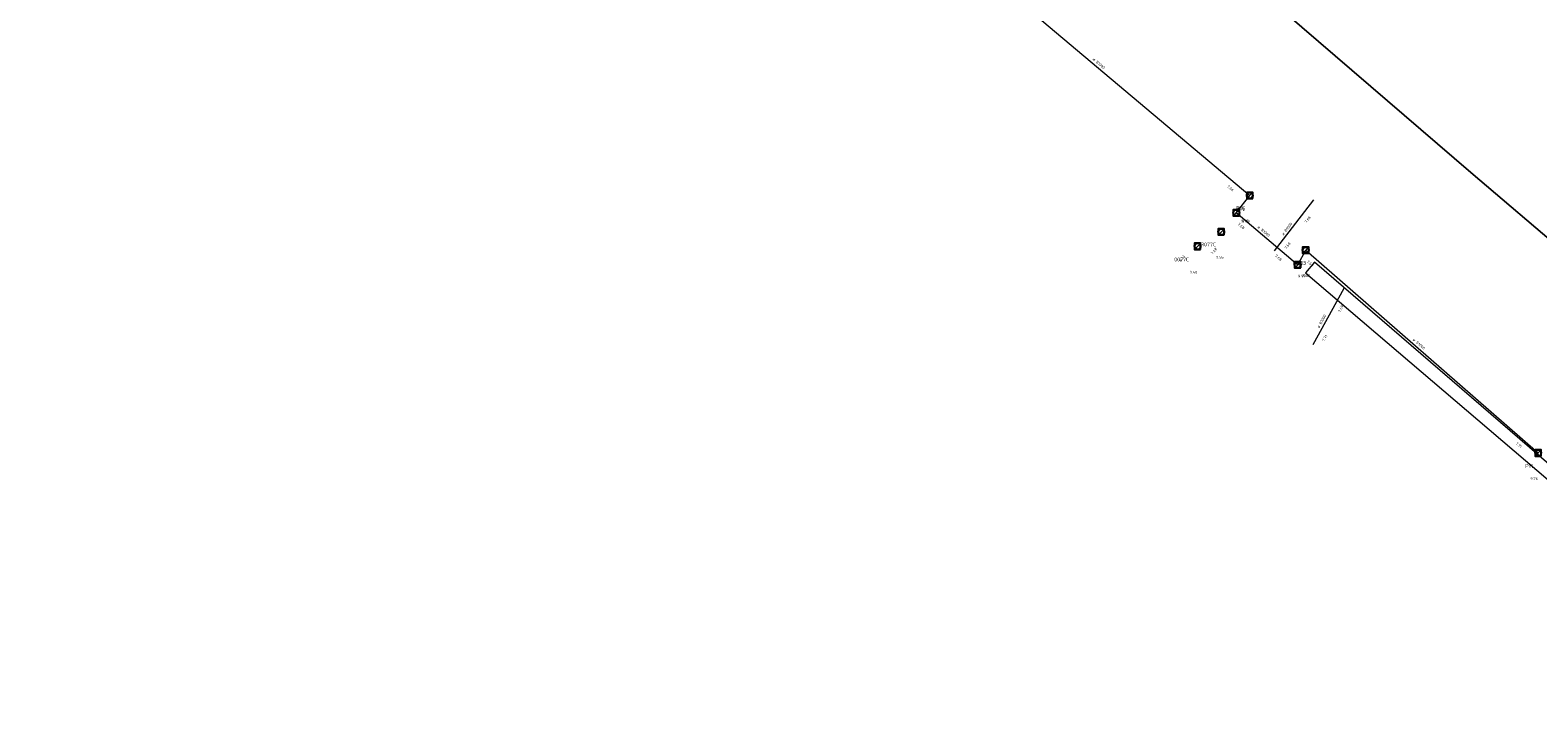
# Model space of a CAD drawing. Header units: metres. Extents: x 163628 to 167855, y 402678 to 405435.
# Tile 2 of 256: x 164073 to 164271, y 402748 to 402837. Entities that reach past the tile are written whole.
import ezdxf

# ---------------------------------------------------------------- set-up
doc = ezdxf.new("R2010")
doc.units = ezdxf.units.M
doc.layers.get('0').update_dxf_attribs({"lineweight": 25})
for name, color, linetype, lineweight in [('X-CA190022.004-UO-KAD_Percelen$0$B-WE-KG-GRENS_PERCEEL-GV', 150, 'Continuous', 9), ('X-CA190022.004-UO-WHM_Riolering gemeente_NLCS_v0.2$0$B-WE-RI-BOB-T18', 214, 'Continuous', 15), ('X-CA190022.004-UO-WHM_Riolering gemeente_NLCS_v0.2$0$B-WE-RI-DIAMETER-T18', 214, 'Continuous', 15), ('X-CA190022.004-UO-WHM_Riolering gemeente_NLCS_v0.2$0$B-WE-RI-HWA_TRANSPORTLEIDING-G', 214, 'X-CA190022.004-UO-WHM_Riolering gemeente_NLCS_v0.2$0$1-200 HEMELWATER', 15), ('X-CA190022.004-UO-WHM_Riolering gemeente_NLCS_v0.2$0$B-WE-RI-PUT-S', 214, 'Continuous', 15), ('X-CA190022.004-UO-WHM_Riolering gemeente_NLCS_v0.2$0$B-WE-RI-PUTDEKSELHOOGTE-T18', 214, 'Continuous', 15), ('X-CA190022.004-UO-WHM_Riolering gemeente_NLCS_v0.2$0$B-WE-RI-PUTNUMMER-T25', 214, 'Continuous', 15)]:
    doc.layers.add(name, color=color, linetype=linetype, lineweight=lineweight)
doc.styles.add('X-CA190022.004-UO-WHM_Riolering gemeente_NLCS_v0.2$0$NLCS-ISO', font='NLCS-ISO.ttf')
doc.styles.add('X-CA190022.004-UO-WHM_Riolering gemeente_NLCS_v0.2$0$NLCS-ISO-M200-T18', font='NLCS-ISO.ttf', dxfattribs={"height": 0.36})
doc.styles.add('X-CA190022.004-UO-WHM_Riolering gemeente_NLCS_v0.2$0$NLCS-ISO-M200-T25', font='NLCS-ISO.ttf', dxfattribs={"height": 0.5})
doc.linetypes.add('X-CA190022.004-UO-WHM_Riolering gemeente_NLCS_v0.2$0$1-200 HEMELWATER', pattern='A,1.5,-0.6,["HWA",X-CA190022.004-UO-WHM_Riolering gemeente_NLCS_v0.2$0$NLCS-ISO,S=0.24,R=0,X=-0.5,Y=-0.12],-0.3', length=2.4)

# ---------------------------------------------------------------- blocks, each defined once
blk = doc.blocks.new('X-CA190022.004-UO-WHM_Riolering gemeente_NLCS_v0.2$0$B-SRI-PUT_BETON-SO')
blk.add_line((-1.41, -1.41), (1.41, 1.41))
at = {"lineweight": -3, "flags": 128}
blk.add_lwpolyline([(2, -2), (2, 2), (-2, 2), (-2, -2)], close=True, dxfattribs=at)
at = {"lineweight": -3}
blk.add_circle((0, 0), 2, dxfattribs=at)

msp = doc.modelspace()

# ---------------------------------------------------------------- linework, layer by layer
at = {"layer": 'X-CA190022.004-UO-KAD_Percelen$0$B-WE-KG-GRENS_PERCEEL-GV', "flags": 128}
for points in [[(164287.282, 402797.265), (164262.1, 402818.702), (164233.428, 402843.41), (164201.838, 402870.408), (164193.324, 402877.856), (164188.641, 402880.71), (164180.029, 402881.324), (164127.007, 402926.396), (164126.313, 402929.817), (164125.513, 402932.584), (164124.652, 402934.601), (164123.509, 402936.137), (164121.039, 402939.142), (164037.851, 403010.664), (164024.835, 403026.489), (164006.84, 403044.425), (164001.668, 403049.507), (164004.646, 403052.999), (163998.645, 403057.851), (163997.28, 403056.3), (163992.54, 403057.823), (163988.881, 403059.062), (163971.27, 403038.2)], [(164037.851, 403010.664), (164121.039, 402939.142), (164123.509, 402936.137), (164124.652, 402934.601), (164125.513, 402932.584), (164126.313, 402929.817), (164127.007, 402926.396), (164180.029, 402881.324), (164188.641, 402880.71), (164193.324, 402877.856), (164201.838, 402870.408), (164233.428, 402843.41), (164262.1, 402818.702), (164287.282, 402797.265)]]:
    msp.add_lwpolyline(points, dxfattribs=at)
msp.add_lwpolyline([(164240.414, 402805.571), (164308.41, 402747.614), (164309.283, 402748.641), (164241.621, 402806.982)], close=True, dxfattribs=at)
at = {"layer": 'X-CA190022.004-UO-WHM_Riolering gemeente_NLCS_v0.2$0$B-WE-RI-HWA_TRANSPORTLEIDING-G'}
for p, q in [((164194.432, 402848.288), (164233.136, 402815.712)), ((164231.376, 402813.44), (164233.136, 402815.712)), ((164236.384, 402808.448), (164241.537, 402815.133)), ((164239.408, 402806.624), (164231.376, 402813.44)), ((164240.464, 402808.544), (164239.408, 402806.624)), ((164240.464, 402808.544), (164270.896, 402782.016)), ((164245.456, 402803.552), (164241.408, 402796.144))]:
    msp.add_line(p, q, dxfattribs=at)

# ---------------------------------------------------------------- block references
at = {"layer": 'X-CA190022.004-UO-WHM_Riolering gemeente_NLCS_v0.2$0$B-WE-RI-PUT-S', "xscale": 0.2, "yscale": 0.2, "zscale": 0.2}
for p in [(164233.136, 402815.712), (164231.376, 402813.44), (164229.408, 402810.944), (164226.304, 402809.056), (164240.464, 402808.544), (164239.408, 402806.624), (164270.896, 402782.016)]:
    msp.add_blockref('X-CA190022.004-UO-WHM_Riolering gemeente_NLCS_v0.2$0$B-SRI-PUT_BETON-SO', p, dxfattribs=at)

# ---------------------------------------------------------------- texts
at = {"layer": 'X-CA190022.004-UO-WHM_Riolering gemeente_NLCS_v0.2$0$B-WE-RI-BOB-T18', "style": 'X-CA190022.004-UO-WHM_Riolering gemeente_NLCS_v0.2$0$NLCS-ISO-M200-T18'}
for s, rotation, p in [('7.66', 319.9127, (164230.13, 402816.837)), ('7.68', 52.3652, (164240.564, 402812.069)), ('7.68', 319.7038, (164231.508, 402811.89)), ('7.48', 49.7069, (164228.268, 402807.938)), ('7.68', 52.3652, (164237.927, 402808.647)), ('8.33', 49.7285, (164224.084, 402806.979)), ('7.68', 319.7038, (164236.398, 402807.748)), ('7.69', 318.9317, (164240.567, 402806.998)), ('7.69', 61.3207, (164244.971, 402800.374)), ('7.71', 61.3207, (164242.9, 402796.582)), ('7.71', 318.9317, (164267.906, 402783.203))]:
    msp.add_text(s, height=0.36, rotation=rotation, dxfattribs=at).set_placement(p)
at = {"layer": 'X-CA190022.004-UO-WHM_Riolering gemeente_NLCS_v0.2$0$B-WE-RI-DIAMETER-T18', "style": 'X-CA190022.004-UO-WHM_Riolering gemeente_NLCS_v0.2$0$NLCS-ISO-M200-T18'}
for rotation, p in [(319.9127, (164212.518, 402833.473)), (319.7038, (164234.126, 402811.508)), (52.3652, (164237.551, 402810.453)), (61.3207, (164242.247, 402798.307)), (318.9317, (164254.432, 402796.787))]:
    msp.add_text('ø B1000', height=0.36, rotation=rotation, dxfattribs=at).set_placement(p)
at = {"layer": 'X-CA190022.004-UO-WHM_Riolering gemeente_NLCS_v0.2$0$B-WE-RI-PUTDEKSELHOOGTE-T18', "style": 'X-CA190022.004-UO-WHM_Riolering gemeente_NLCS_v0.2$0$NLCS-ISO-M200-T18'}
for s, p in [('9.75', (164231.99, 402812.187)), ('9.99', (164232.117, 402812.14)), ('9.55', (164228.734, 402807.45)), ('9.40', (164225.287, 402805.49)), ('9.99', (164239.447, 402804.98)), ('9.45', (164240.05, 402805.03)), ('9.76', (164269.877, 402778.46))]:
    msp.add_text(s, height=0.36, dxfattribs=at).set_placement(p)
at = {"layer": 'X-CA190022.004-UO-WHM_Riolering gemeente_NLCS_v0.2$0$B-WE-RI-PUTNUMMER-T25', "style": 'X-CA190022.004-UO-WHM_Riolering gemeente_NLCS_v0.2$0$NLCS-ISO-M200-T25'}
for s, p in [('P14', (164231.31, 402813.787)), ('P15', (164231.437, 402813.74)), ('R077C', (164226.694, 402809.051)), ('0077C', (164223.247, 402807.09)), ('P12', (164238.767, 402806.58)), ('P13', (164239.37, 402806.63)), ('P11', (164269.197, 402780.06))]:
    msp.add_text(s, height=0.5, dxfattribs=at).set_placement(p)

doc.saveas('drawing.dxf')
